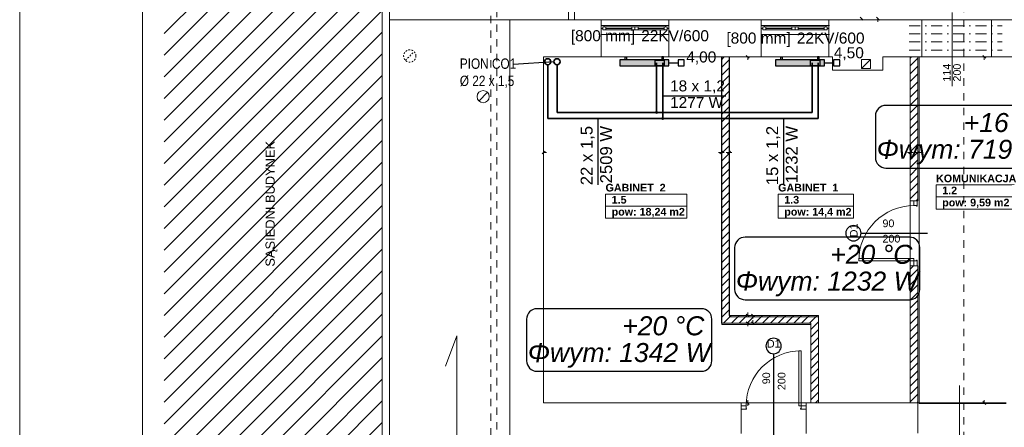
# Model space of a CAD drawing. Header units: millimetres. Extents: x 204754 to 495640, y -178579 to -98814.
# Tile 60 of 179: x 249291 to 265347, y -133076 to -126434. Entities that reach past the tile are written whole.
import ezdxf
from ezdxf import colors
from ezdxf.entities.mleader import LeaderData, LeaderLine
from ezdxf.enums import TextEntityAlignment as Align
from ezdxf.lldxf.tags import DXFTag
from ezdxf.math import Vec2, Vec3

# ---------------------------------------------------------------- set-up
doc = ezdxf.new("R2010")
doc.units = ezdxf.units.MM
doc.header["$MEASUREMENT"] = 0
for name, pattern in [('2', [50, 25, -25]), ('Kropki i Kreski', [360, 180, -90, 0, -90]), ('Przerywana', [240, 120, -120])]:
    doc.linetypes.add(name, pattern=pattern)
doc.layers.get('0').update_dxf_attribs({"color": 252, "lineweight": 5})
for name, color, linetype, lineweight in [('840-G Znaczniki ogólne_Nr_pióra__3', 252, 'Continuous', 5), ('IS_opisy', 7, 'Continuous', 35), ('IS_Powrót', 5, 'DASH', 35), ('IS_Text_Armatury_Therm', 7, 'Continuous', 35), ('IS_Zasilanie', 1, 'SOLID', 35), ('Nowe_! NAZWY POM', 252, 'Continuous', 5), ('Nowe_! NAZWY POM_Nr_pióra__19', 252, 'Continuous', 5), ('Nowe_! Tabelka_Nr_pióra__19', 252, 'Continuous', 5), ('Nowe_! Tabelka_Nr_pióra__7', 252, 'Continuous', 5), ('Nowe_220-A Ściany', 252, 'Continuous', 5), ('Nowe_220-A Ściany_Nr_pióra__112', 252, 'Continuous', 5), ('Nowe_220-A Ściany_Nr_pióra__93', 252, 'Continuous', 5), ('Nowe_810-G Ogólne_Nr_pióra__187', 252, 'Continuous', 5), ('Nowe_810-G Ogólne_Nr_pióra__21', 252, 'Continuous', 5), ('Nowe_820-G Rysunki Obrazki_Nr_pióra__24', 252, 'Continuous', 5), ('Nowe_Drzwi ARCHICAD_Nr_pióra__168', 252, 'Continuous', 5), ('Nowe_Metryczki pomieszczeń ARCHICADa_Nr_pióra__13', 252, 'Continuous', 5), ('Nowe_Nowe_220(1)-A Ściany zewnętrzne_Nr_pióra__103', 252, 'Continuous', 5), ('Nowe_Nowe_220(1)-A Ściany zewnętrzne_Nr_pióra__23', 252, 'Continuous', 5), ('Nowe_Nowe_220(1)-A Ściany zewnętrzne_Nr_pióra__241', 252, 'Continuous', 5), ('Nowe_Nowe_220(1)-A Ściany zewnętrzne_Nr_pióra__3', 252, 'Continuous', 5), ('Nowe_Nowe_220(1)-A Ściany zewnętrzne_Nr_pióra__57', 252, 'Continuous', 5), ('Nowe_Okna ARCHICADa_Nr_pióra__112', 252, 'Continuous', 5), ('Nowe_Okna ARCHICADa_Nr_pióra__23', 252, 'Continuous', 5), ('Nowe_Okna ARCHICADa_Nr_pióra__3', 252, 'Continuous', 5), ('Nowe_TABELKA_Nr_pióra__1', 252, 'Continuous', 5), ('Nowe_TABELKA_Nr_pióra__3', 252, 'Continuous', 5), ('Nowe_Znaczniki drzwi ARCHICADa', 252, 'Continuous', 5), ('Nowe_Znaczniki drzwi ARCHICADa_Nr_pióra__111', 252, 'Continuous', 5), ('Nowe_Znaczniki drzwi ARCHICADa_Nr_pióra__141', 252, 'Continuous', 5)]:
    doc.layers.add(name, color=color, linetype=linetype, lineweight=lineweight)
for name, color, linetype in [('IS_Armatura_podłączeniowa_grz._dolnozas.', 7, 'SOLID'), ('IS_Armatura_Therm', 7, 'SOLID'), ('IS_Grzejniki_Plan_rzut', 7, 'SOLID'), ('IS_Opisy_działek_Therm', 7, 'SOLID'), ('IS_Text_Konstrukcji', 7, 'Continuous'), ('IS_Text_Odbiornikow_Therm', 7, 'Continuous')]:
    doc.layers.add(name, color=color, linetype=linetype)
doc.styles.add('GENERATED_STYLE_1', font='arial.ttf')
doc.styles.add('GENERATED_STYLE_2', font='arialbd.ttf')
doc.styles.add('Opisowy', font='arial.ttf')
tags = doc.linetypes.add('DASH', pattern=[15, 10, -5]).pattern_tags.tags
tags[6:7] = [DXFTag(74, 4), DXFTag(75, 0), DXFTag(340, '0'), DXFTag(46, 0.0), DXFTag(50, 0.0), DXFTag(44, 0.0), DXFTag(45, 0.0)]
tags[4:5] = [DXFTag(74, 4), DXFTag(75, 0), DXFTag(340, '0'), DXFTag(46, 0.0), DXFTag(50, 0.0), DXFTag(44, 0.0), DXFTag(45, 0.0)]
tags = doc.linetypes.add('SOLID', pattern=[10, 10, 0]).pattern_tags.tags
tags[6:7] = [DXFTag(74, 4), DXFTag(75, 0), DXFTag(340, '0'), DXFTag(46, 0.0), DXFTag(50, 0.0), DXFTag(44, 0.0), DXFTag(45, 0.0)]
tags[4:5] = [DXFTag(74, 4), DXFTag(75, 0), DXFTag(340, '0'), DXFTag(46, 0.0), DXFTag(50, 0.0), DXFTag(44, 0.0), DXFTag(45, 0.0)]

# ---------------------------------------------------------------- blocks, each defined once
blk = doc.blocks.new('GABINET  2_1.5_19', base_point=(259507, -129375))
at = {"layer": 'Nowe_Metryczki pomieszczeń ARCHICADa_Nr_pióra__13', "color": 7, "linetype": 'Continuous', "lineweight": 13}
for p, q in [((258844, -129276), (258844, -129669)), ((258844, -129276), (260170, -129276)), ((260170, -129276), (260170, -129669)), ((258844, -129473), (260170, -129473)), ((258844, -129669), (260170, -129669))]:
    blk.add_line(p, q, dxfattribs=at)
at = {"layer": 'Nowe_Metryczki pomieszczeń ARCHICADa_Nr_pióra__13', "color": 7, "lineweight": 13, "style": 'GENERATED_STYLE_2'}
for tag, p in [('ROOM_NAME', (258844, -129108)), ('ROOM_NUMBER', (258944, -129305)), ('ROOM_CALC_AREA', (258944, -129501))]:
    blk.add_attdef(tag, text='', height=125, dxfattribs=at).set_placement(p, align=Align.TOP_LEFT)
blk = doc.blocks.new('KOMUNIKACJA_1.2_21', base_point=(264871, -129224))
at = {"layer": 'Nowe_Metryczki pomieszczeń ARCHICADa_Nr_pióra__13', "color": 7, "linetype": 'Continuous', "lineweight": 13}
for p, q in [((264234, -129126), (264234, -129519)), ((264234, -129126), (265509, -129126)), ((265509, -129126), (265509, -129519)), ((264234, -129322), (265509, -129322)), ((264234, -129519), (265509, -129519))]:
    blk.add_line(p, q, dxfattribs=at)
at = {"layer": 'Nowe_Metryczki pomieszczeń ARCHICADa_Nr_pióra__13', "color": 7, "lineweight": 13, "style": 'GENERATED_STYLE_2'}
for tag, p in [('ROOM_NAME', (264234, -128958)), ('ROOM_NUMBER', (264334, -129154)), ('ROOM_CALC_AREA', (264334, -129351))]:
    blk.add_attdef(tag, text='', height=125, dxfattribs=at).set_placement(p, align=Align.TOP_LEFT)
blk = doc.blocks.new('GABINET  1_1.3_31', base_point=(262274, -129375))
at = {"layer": 'Nowe_Metryczki pomieszczeń ARCHICADa_Nr_pióra__13', "color": 7, "linetype": 'Continuous', "lineweight": 13}
for p, q in [((261659, -129276), (261659, -129669)), ((261659, -129276), (262890, -129276)), ((262890, -129276), (262890, -129669)), ((261659, -129473), (262890, -129473)), ((261659, -129669), (262890, -129669))]:
    blk.add_line(p, q, dxfattribs=at)
at = {"layer": 'Nowe_Metryczki pomieszczeń ARCHICADa_Nr_pióra__13', "color": 7, "lineweight": 13, "style": 'GENERATED_STYLE_2'}
for tag, p in [('ROOM_NAME', (261659, -129108)), ('ROOM_NUMBER', (261759, -129305)), ('ROOM_CALC_AREA', (261759, -129501))]:
    blk.add_attdef(tag, text='', height=125, dxfattribs=at).set_placement(p, align=Align.TOP_LEFT)
blk = doc.blocks.new('D Marker 11_28')
at = {"layer": 'Nowe_Znaczniki drzwi ARCHICADa_Nr_pióra__111', "color": 7, "linetype": 'Continuous', "lineweight": 25}
blk.add_line((0, -927), (0, 154), dxfattribs=at)
at = {"layer": 'Nowe_Znaczniki drzwi ARCHICADa_Nr_pióra__141', "color": 7, "linetype": 'Continuous', "lineweight": 25}
for start, end in [(0, 180), (180, 0)]:
    blk.add_arc((0, -1052), 125, start, end, dxfattribs=at)
at = {"layer": 'Nowe_Znaczniki drzwi ARCHICADa_Nr_pióra__141', "color": 7, "lineweight": 25, "style": 'GENERATED_STYLE_1'}
for tag, rotation, p in [('AC_MarkerText_4', 90, (-20, -538)), ('AC_WIDO_B_SIZE', 90, (230, -538)), ('AC_MarkerText_1', 360, (-109, -1115))]:
    blk.add_attdef(tag, text='', height=125, rotation=rotation, dxfattribs=at).set_placement(p, align=Align.BOTTOM_LEFT)
blk = doc.blocks.new('D Marker 11_26')
at = {"layer": 'Nowe_Znaczniki drzwi ARCHICADa_Nr_pióra__111', "color": 7, "linetype": 'Continuous', "lineweight": 25}
blk.add_line((0, -1302), (0, 154), dxfattribs=at)
at = {"layer": 'Nowe_Znaczniki drzwi ARCHICADa_Nr_pióra__141', "color": 7, "linetype": 'Continuous', "lineweight": 25}
for start, end in [(0, 180), (180, 0)]:
    blk.add_arc((0, -1427), 125, start, end, dxfattribs=at)
at = {"layer": 'Nowe_Znaczniki drzwi ARCHICADa_Nr_pióra__141', "color": 7, "lineweight": 25, "style": 'GENERATED_STYLE_1'}
for tag, rotation, p in [('AC_WIDO_B_SIZE', 270, (-230, -628)), ('AC_MarkerText_4', 270, (20, -723)), ('AC_MarkerText_1', 180, (109, -1279))]:
    blk.add_attdef(tag, text='', height=125, rotation=rotation, dxfattribs=at).set_placement(p, align=Align.BOTTOM_LEFT)
blk = doc.blocks.new('podkład 20251118')
at = {"color": 252, "linetype": 'Continuous', "lineweight": 5}
for p, q in [((262998, -126395), (263045, -126442)), ((263311, -126442), (263264, -126395)), ((263287, -126418), (263287, -126466)), ((261187, -127062), (261139, -127015)), ((261163, -127038), (261163, -127086)), ((265043, -127062), (264995, -127015)), ((265019, -127038), (265019, -127086)), ((257857, -128574), (257810, -128621)), ((257834, -128598), (257881, -128598)), ((260734, -128598), (260686, -128598)), ((260710, -128621), (260757, -128574)), ((260757, -128574), (260710, -128621)), ((260734, -128598), (260781, -128598)), ((260859, -128598), (260811, -128598)), ((260835, -128621), (260882, -128574)), ((260882, -128574), (260835, -128621)), ((260859, -128598), (260906, -128598)), ((263814, -128598), (263766, -128598)), ((263790, -128621), (263837, -128574)), ((263837, -128574), (263790, -128621)), ((263814, -128598), (263861, -128598)), ((263939, -128598), (263891, -128598)), ((263915, -128621), (263962, -128574)), ((263962, -128574), (263915, -128621)), ((263939, -128598), (263986, -128598)), ((261139, -131230), (261187, -131277)), ((261163, -131253), (261163, -131206)), ((261270, -131277), (261223, -131230)), ((261247, -131253), (261247, -131301)), ((261247, -131378), (261247, -131331)), ((261187, -131402), (261139, -131355)), ((261163, -131378), (261163, -131426)), ((261223, -131355), (261270, -131402)), ((261187, -132702), (261139, -132655)), ((261139, -132655), (261187, -132702)), ((261163, -132678), (261163, -132631)), ((261163, -132678), (261163, -132726)), ((264995, -132655), (265043, -132702)), ((265019, -132678), (265019, -132631))]:
    blk.add_line(p, q, dxfattribs=at)
at = {"layer": '840-G Znaczniki ogólne_Nr_pióra__3', "color": 252, "linetype": 'Przerywana', "lineweight": 5}
blk.add_line((264685, -121149), (264685, -142839), dxfattribs=at)
at = {"layer": 'Nowe_! NAZWY POM_Nr_pióra__19', "color": 252, "linetype": 'Continuous', "lineweight": 5}
for p, q in [((257834, -127038), (257834, -132678)), ((260738, -127038), (257834, -127038)), ((260738, -131402), (260738, -127038)), ((261434, -127038), (260863, -127038)), ((260863, -127038), (260863, -131277)), ((262544, -127038), (261434, -127038)), ((262544, -127255), (262544, -127038)), ((263811, -127038), (263364, -127038)), ((263364, -127038), (263364, -127049)), ((263364, -127049), (263364, -127199)), ((263811, -132678), (263811, -127038)), ((263960, -127038), (263960, -132687)), ((265705, -127038), (263960, -127038)), ((263364, -127255), (262544, -127255)), ((263364, -127199), (263364, -127255)), ((260863, -131277), (262319, -131277)), ((262319, -131277), (262319, -132678)), ((262194, -131402), (260738, -131402)), ((262194, -132678), (262194, -131402)), ((257834, -132678), (259369, -132678)), ((259369, -132678), (262194, -132678)), ((262319, -132678), (263811, -132678)), ((263960, -132687), (265375, -132687))]:
    blk.add_line(p, q, dxfattribs=at)
at = {"layer": 'Nowe_! Tabelka_Nr_pióra__19', "color": 252, "linetype": 'Continuous', "lineweight": 5}
for p, q in [((249291, -126948), (249291, -115871)), ((249291, -145571), (249291, -126948))]:
    blk.add_line(p, q, dxfattribs=at)
at = {"layer": 'Nowe_! Tabelka_Nr_pióra__7', "color": 252, "linetype": 'Continuous', "lineweight": 5}
blk.add_line((251291, -145071), (251291, -116371), dxfattribs=at)
at = {"layer": 'Nowe_220-A Ściany', "color": 252, "linetype": 'Continuous', "lineweight": 5}
for p, q in [((260734, -127086), (260781, -127038)), ((260734, -127213), (260859, -127088)), ((263814, -127061), (263836, -127038)), ((263814, -127188), (263939, -127063)), ((260734, -127341), (260859, -127216)), ((263814, -127315), (263939, -127190)), ((263814, -127443), (263939, -127318)), ((260734, -127468), (260859, -127343)), ((260734, -127595), (260859, -127470)), ((263814, -127570), (263939, -127445)), ((260734, -127722), (260859, -127597)), ((263814, -127697), (263939, -127572)), ((260734, -127850), (260859, -127725)), ((263814, -127824), (263939, -127699)), ((260734, -127977), (260859, -127852)), ((263814, -127952), (263939, -127827)), ((263814, -128079), (263939, -127954)), ((260734, -128104), (260859, -127979)), ((260734, -128232), (260859, -128107)), ((263814, -128206), (263939, -128081)), ((260734, -128359), (260859, -128234)), ((263814, -128334), (263939, -128209)), ((260734, -128486), (260859, -128361)), ((263814, -128461), (263939, -128336)), ((260734, -128613), (260859, -128488)), ((263814, -128588), (263939, -128463)), ((263814, -128715), (263939, -128590)), ((260734, -128741), (260859, -128616)), ((260734, -128868), (260859, -128743)), ((263814, -128843), (263939, -128718)), ((260734, -128995), (260859, -128870)), ((263814, -128970), (263939, -128845)), ((260734, -129123), (260859, -128998)), ((263814, -129097), (263939, -128972)), ((260734, -129250), (260859, -129125)), ((263814, -129224), (263939, -129099)), ((263814, -129352), (263939, -129227)), ((260734, -129377), (260859, -129252)), ((260734, -129504), (260859, -129379)), ((263910, -129383), (263939, -129354)), ((260734, -129632), (260859, -129507)), ((260734, -129759), (260859, -129634)), ((260734, -129886), (260859, -129761)), ((260734, -130013), (260859, -129888)), ((260734, -130141), (260859, -130016)), ((260734, -130268), (260859, -130143)), ((260734, -130395), (260859, -130270)), ((260734, -130523), (260859, -130398)), ((260734, -130650), (260859, -130525)), ((263814, -130497), (263868, -130443)), ((263814, -130625), (263939, -130500)), ((260734, -130777), (260859, -130652)), ((263814, -130752), (263939, -130627)), ((260734, -130904), (260859, -130779)), ((263814, -130879), (263939, -130754)), ((260734, -131032), (260859, -130907)), ((263814, -131006), (263939, -130881)), ((263814, -131134), (263939, -131009)), ((260734, -131159), (260859, -131034)), ((260734, -131286), (260859, -131161)), ((263814, -131261), (263939, -131136)), ((260769, -131378), (260894, -131253)), ((260896, -131378), (261021, -131253)), ((261023, -131378), (261148, -131253)), ((261151, -131378), (261276, -131253)), ((261278, -131378), (261403, -131253)), ((261405, -131378), (261530, -131253)), ((261532, -131378), (261657, -131253)), ((261660, -131378), (261785, -131253)), ((261787, -131378), (261912, -131253)), ((261914, -131378), (262039, -131253)), ((262042, -131378), (262167, -131253)), ((262169, -131378), (262294, -131253)), ((263814, -131388), (263939, -131263)), ((262194, -131481), (262319, -131356)), ((262194, -131608), (262319, -131483)), ((263814, -131516), (263939, -131391)), ((262194, -131735), (262319, -131610)), ((263814, -131643), (263939, -131518)), ((263814, -131770), (263939, -131645)), ((262194, -131863), (262319, -131738)), ((263814, -131897), (263939, -131772)), ((262194, -131990), (262319, -131865)), ((263814, -132025), (263939, -131900)), ((262194, -132117), (262319, -131992)), ((262194, -132245), (262319, -132120)), ((263814, -132152), (263939, -132027)), ((262194, -132372), (262319, -132247)), ((263814, -132279), (263939, -132154)), ((263814, -132406), (263939, -132281)), ((262194, -132499), (262319, -132374)), ((263814, -132534), (263939, -132409)), ((262194, -132626), (262319, -132501)), ((263814, -132661), (263939, -132536)), ((262269, -132678), (262319, -132629)), ((263924, -132678), (263939, -132663))]:
    blk.add_line(p, q, dxfattribs=at)
at = {"layer": 'Nowe_220-A Ściany_Nr_pióra__112', "color": 252, "linetype": 'Continuous', "lineweight": 5}
for p, q in [((258774, -126576), (258774, -126526)), ((258774, -126676), (258774, -126576)), ((259874, -126576), (259874, -126526)), ((259874, -126676), (259874, -126576)), ((261384, -126576), (261384, -126526)), ((261384, -126676), (261384, -126576)), ((262484, -126576), (262484, -126526)), ((262494, -126526), (262484, -126526)), ((262484, -126676), (262484, -126576)), ((262484, -126676), (262494, -126676))]:
    blk.add_line(p, q, dxfattribs=at)
at = {"layer": 'Nowe_220-A Ściany_Nr_pióra__93', "color": 252, "linetype": 'Continuous', "lineweight": 5}
for p, q in [((260734, -127038), (260734, -131378)), ((260859, -127038), (260734, -127038)), ((260859, -131253), (260859, -127038)), ((263814, -127038), (263814, -129383)), ((263939, -127038), (263814, -127038)), ((263939, -129383), (263939, -127038)), ((263814, -129383), (263874, -129383)), ((263874, -129383), (263924, -129383)), ((263924, -129383), (263939, -129383)), ((263814, -130443), (263874, -130443)), ((263814, -130443), (263814, -132678)), ((263874, -130443), (263924, -130443)), ((263924, -130443), (263939, -130443)), ((263939, -132678), (263939, -130443)), ((262319, -131253), (260859, -131253)), ((262319, -132678), (262319, -131253)), ((260734, -131378), (262194, -131378)), ((262194, -131378), (262194, -132678)), ((261055, -132678), (261055, -132728)), ((261055, -132728), (261055, -132778)), ((261055, -132778), (261055, -133178)), ((262115, -132678), (262115, -132728)), ((262115, -132728), (262115, -132778)), ((262115, -132778), (262115, -133178)), ((262194, -132678), (262319, -132678)), ((263814, -132678), (263939, -132678))]:
    blk.add_line(p, q, dxfattribs=at)
at = {"layer": 'Nowe_810-G Ogólne_Nr_pióra__187', "color": 252, "linetype": 'Continuous', "lineweight": 5}
for p, q in [((251646, -126657), (255202, -123100)), ((251646, -127010), (255202, -123454)), ((251646, -127364), (255202, -123807)), ((251646, -127717), (255202, -124161)), ((251646, -128071), (255202, -124514)), ((251646, -128424), (255202, -124868)), ((251646, -128778), (255202, -125222)), ((251646, -129131), (255202, -125575)), ((251646, -129485), (255202, -125929)), ((251646, -129838), (255202, -126282)), ((251646, -130192), (255202, -126636)), ((251646, -130546), (255202, -126989)), ((251646, -130899), (255202, -127343)), ((251646, -131253), (255202, -127696)), ((251646, -131606), (255202, -128050)), ((251646, -131960), (255202, -128404)), ((251646, -132313), (255202, -128757)), ((251646, -132667), (255202, -129111)), ((251646, -133020), (255202, -129464)), ((251646, -133374), (255202, -129818)), ((251646, -133728), (255202, -130171)), ((251646, -134081), (255202, -130525)), ((251646, -134435), (255202, -130878)), ((251646, -134788), (255202, -131232)), ((251646, -135142), (255202, -131586)), ((251646, -135495), (255202, -131939)), ((251646, -135849), (255202, -132293)), ((251646, -136202), (255202, -132646)), ((251646, -136556), (255202, -133000))]:
    blk.add_line(p, q, dxfattribs=at)
at = {"layer": 'Nowe_810-G Ogólne_Nr_pióra__21', "color": 252, "linetype": 'Kropki i Kreski', "lineweight": 5}
for p, q in [((263795, -126535), (265314, -126535)), ((263795, -126665), (265314, -126665)), ((263795, -126795), (265314, -126795)), ((263795, -126928), (265314, -126928))]:
    blk.add_line(p, q, dxfattribs=at)
at = {"layer": 'Nowe_820-G Rysunki Obrazki_Nr_pióra__24', "color": 7, "linetype": 'Continuous', "lineweight": 15}
for p, q in [((264499, -126316), (264499, -127515)), ((256778, -127759), (256919, -127617)), ((264616, -132394), (264616, -133593))]:
    blk.add_line(p, q, dxfattribs=at)
at = {"layer": 'Nowe_820-G Rysunki Obrazki_Nr_pióra__24', "color": 7, "linetype": '2', "lineweight": 15}
blk.add_line((255581, -127097), (255722, -126955), dxfattribs=at)
blk.add_circle((255652, -127026), 100, dxfattribs=at)
at = {"layer": 'Nowe_820-G Rysunki Obrazki_Nr_pióra__24', "color": 7, "linetype": 'Continuous', "lineweight": 15}
blk.add_circle((256849, -127688), 100, dxfattribs=at)
at = {"layer": 'Nowe_Drzwi ARCHICAD_Nr_pióra__168', "color": 252, "linetype": 'Continuous', "lineweight": 5}
for p, q in [((263874, -129383), (263924, -129383)), ((263874, -129463), (263874, -129383)), ((263874, -129383), (263924, -129383)), ((263924, -129383), (263924, -129463)), ((263914, -129463), (263874, -129463)), ((263914, -129473), (263914, -129463)), ((263924, -129473), (263914, -129473)), ((263924, -129463), (263924, -129473)), ((262974, -130363), (262974, -130323)), ((262974, -130323), (263874, -130323)), ((263874, -130363), (262974, -130363)), ((263874, -130323), (263874, -130363)), ((263874, -130363), (263914, -130363)), ((263874, -130443), (263874, -130363)), ((263914, -130363), (263914, -130353)), ((263914, -130353), (263924, -130353)), ((263924, -130353), (263924, -130363)), ((263924, -130363), (263924, -130443)), ((263924, -130443), (263874, -130443)), ((263874, -130443), (263924, -130443)), ((262035, -131828), (261995, -131828)), ((261995, -131828), (261995, -132728)), ((262035, -132728), (262035, -131828)), ((261055, -132728), (261055, -132778)), ((261135, -132728), (261055, -132728)), ((261055, -132728), (261055, -132778)), ((261055, -132778), (261135, -132778)), ((261135, -132768), (261135, -132728)), ((261145, -132768), (261135, -132768)), ((261135, -132778), (261145, -132778)), ((261145, -132778), (261145, -132768)), ((261995, -132728), (262035, -132728)), ((262035, -132768), (262025, -132768)), ((262025, -132768), (262025, -132778)), ((262025, -132778), (262035, -132778)), ((262035, -132728), (262035, -132768)), ((262115, -132728), (262035, -132728)), ((262035, -132778), (262115, -132778)), ((262115, -132778), (262115, -132728)), ((262115, -132728), (262115, -132778))]:
    blk.add_line(p, q, dxfattribs=at)
at = {"layer": 'Nowe_Drzwi ARCHICAD_Nr_pióra__168', "color": 252, "linetype": 'Continuous', "lineweight": 5, "extrusion": (0, 0, -1)}
blk.add_ellipse((263874, -130363), major_axis=(-636, 636), ratio=1, start_param=5.497787, end_param=7.068583, dxfattribs=at)
at = {"layer": 'Nowe_Drzwi ARCHICAD_Nr_pióra__168', "color": 252, "linetype": 'Continuous', "lineweight": 5}
blk.add_ellipse((262035, -132728), major_axis=(-636, 636), ratio=1, start_param=-0.785398, end_param=0.785398, dxfattribs=at)
at = {"layer": 'Nowe_Nowe_220(1)-A Ściany zewnętrzne_Nr_pióra__103', "color": 252, "linetype": 'Przerywana', "lineweight": 5}
for p, q in [((256974, -139692), (256974, -126200)), ((257074, -139592), (257074, -126300))]:
    blk.add_line(p, q, dxfattribs=at)
at = {"layer": 'Nowe_Nowe_220(1)-A Ściany zewnętrzne_Nr_pióra__23', "color": 252, "linetype": 'Przerywana', "lineweight": 5}
blk.add_line((255202, -143625), (255202, -118317), dxfattribs=at)
at = {"layer": 'Nowe_Nowe_220(1)-A Ściany zewnętrzne_Nr_pióra__241', "color": 252, "linetype": 'Continuous', "lineweight": 5}
blk.add_line((263936, -132687), (263936, -133174), dxfattribs=at)
at = {"layer": 'Nowe_Nowe_220(1)-A Ściany zewnętrzne_Nr_pióra__3', "color": 252, "linetype": 'Continuous', "lineweight": 5}
for p, q in [((263166, -127081), (263016, -127081)), ((263016, -127081), (263016, -127231)), ((263016, -127231), (263166, -127081)), ((263166, -127231), (263166, -127081)), ((263016, -127231), (263166, -127231))]:
    blk.add_line(p, q, dxfattribs=at)
at = {"layer": 'Nowe_Nowe_220(1)-A Ściany zewnętrzne_Nr_pióra__57', "color": 252, "linetype": 'Continuous', "lineweight": 5}
for p, q in [((255202, -123523), (255202, -139362)), ((255322, -123623), (255322, -139262)), ((258238, -126438), (258238, -123623)), ((258338, -126438), (258338, -123523)), ((257284, -126438), (255322, -126438)), ((257284, -126438), (255458, -126438)), ((257274, -126438), (265684, -126438)), ((257284, -139392), (257284, -126438)), ((258774, -126438), (258774, -127038)), ((259874, -126438), (259874, -127038)), ((261384, -126438), (261384, -127038)), ((262484, -126438), (262484, -127038)), ((264000, -126438), (264000, -127038)), ((265140, -126438), (265140, -127038)), ((257834, -127038), (262544, -127038)), ((257834, -127038), (257834, -132678)), ((262544, -127038), (262544, -127255)), ((263364, -127038), (263364, -127255)), ((263364, -127038), (265705, -127038)), ((262544, -127255), (263364, -127255)), ((256417, -131588), (256232, -132080)), ((256417, -133758), (256417, -131588)), ((257834, -132678), (265375, -132678))]:
    blk.add_line(p, q, dxfattribs=at)
at = {"layer": 'Nowe_Okna ARCHICADa_Nr_pióra__112', "color": 252, "linetype": 'Continuous', "lineweight": 5}
for p, q in [((258774, -126576), (258774, -126526)), ((258774, -126576), (258774, -126526)), ((258774, -126676), (258774, -126576)), ((259874, -126576), (259874, -126526)), ((259874, -126576), (259874, -126526)), ((259874, -126676), (259874, -126576)), ((261384, -126576), (261384, -126526)), ((261384, -126576), (261384, -126526)), ((261384, -126676), (261384, -126576)), ((262484, -126576), (262484, -126526)), ((262484, -126576), (262484, -126526)), ((262484, -126676), (262484, -126576))]:
    blk.add_line(p, q, dxfattribs=at)
at = {"layer": 'Nowe_Okna ARCHICADa_Nr_pióra__23', "color": 252, "linetype": 'Continuous', "lineweight": 5}
for p, q in [((258824, -126526), (258774, -126526)), ((258774, -126576), (258799, -126576)), ((258799, -126576), (258799, -126551)), ((258799, -126551), (258824, -126551)), ((258849, -126551), (258799, -126551)), ((258799, -126551), (258799, -126601)), ((258799, -126601), (258849, -126601)), ((258824, -126551), (258824, -126526)), ((258849, -126601), (258849, -126551)), ((259274, -126551), (258849, -126551)), ((258849, -126576), (259274, -126576)), ((258849, -126601), (259274, -126601)), ((259324, -126551), (259274, -126551)), ((259274, -126551), (259274, -126601)), ((259274, -126601), (259324, -126601)), ((259324, -126601), (259324, -126551)), ((259374, -126551), (259324, -126551)), ((259324, -126551), (259324, -126601)), ((259324, -126601), (259374, -126601)), ((259374, -126601), (259374, -126551)), ((259799, -126551), (259374, -126551)), ((259374, -126576), (259799, -126576)), ((259374, -126601), (259799, -126601)), ((259849, -126551), (259799, -126551)), ((259799, -126551), (259799, -126601)), ((259799, -126601), (259849, -126601)), ((259874, -126526), (259824, -126526)), ((259824, -126526), (259824, -126551)), ((259824, -126551), (259849, -126551)), ((259849, -126551), (259849, -126576)), ((259849, -126601), (259849, -126551)), ((259849, -126576), (259874, -126576)), ((261434, -126526), (261384, -126526)), ((261384, -126576), (261409, -126576)), ((261409, -126576), (261409, -126551)), ((261409, -126551), (261434, -126551)), ((261459, -126551), (261409, -126551)), ((261409, -126551), (261409, -126601)), ((261409, -126601), (261459, -126601)), ((261434, -126551), (261434, -126526)), ((261459, -126601), (261459, -126551)), ((261884, -126551), (261459, -126551)), ((261459, -126576), (261884, -126576)), ((261459, -126601), (261884, -126601)), ((261934, -126551), (261884, -126551)), ((261884, -126551), (261884, -126601)), ((261884, -126601), (261934, -126601)), ((261934, -126601), (261934, -126551)), ((261984, -126551), (261934, -126551)), ((261934, -126551), (261934, -126601)), ((261934, -126601), (261984, -126601)), ((261984, -126601), (261984, -126551)), ((262409, -126551), (261984, -126551)), ((261984, -126576), (262409, -126576)), ((261984, -126601), (262409, -126601)), ((262459, -126551), (262409, -126551)), ((262409, -126551), (262409, -126601)), ((262409, -126601), (262459, -126601)), ((262484, -126526), (262434, -126526)), ((262434, -126526), (262434, -126551)), ((262434, -126551), (262459, -126551)), ((262459, -126551), (262459, -126576)), ((262459, -126601), (262459, -126551)), ((262459, -126576), (262484, -126576))]:
    blk.add_line(p, q, dxfattribs=at)
at = {"layer": 'Nowe_Okna ARCHICADa_Nr_pióra__3', "color": 252, "linetype": 'Continuous', "lineweight": 5}
for p, q in [((258774, -126526), (259874, -126526)), ((258774, -126676), (259874, -126676)), ((259324, -126526), (258824, -126526)), ((258849, -126601), (259274, -126601)), ((259824, -126526), (259324, -126526)), ((259374, -126601), (259799, -126601)), ((261384, -126526), (262484, -126526)), ((261384, -126676), (262484, -126676)), ((261934, -126526), (261434, -126526)), ((261459, -126601), (261884, -126601)), ((262434, -126526), (261934, -126526)), ((261984, -126601), (262409, -126601))]:
    blk.add_line(p, q, dxfattribs=at)
at = {"layer": 'Nowe_! NAZWY POM', "color": 7, "linetype": 'Continuous', "lineweight": 13}
for name, p, values in [('KOMUNIKACJA_1.2_21', (264871, -129224), {'ROOM_NAME': 'KOMUNIKACJA', 'ROOM_NUMBER': '1.2', 'ROOM_CALC_AREA': 'pow: 9,59 m2'}), ('GABINET  2_1.5_19', (259507, -129375), {'ROOM_NAME': 'GABINET  2', 'ROOM_NUMBER': '1.5', 'ROOM_CALC_AREA': 'pow: 18,24 m2'}), ('GABINET  1_1.3_31', (262274, -129375), {'ROOM_NAME': 'GABINET  1', 'ROOM_NUMBER': '1.3', 'ROOM_CALC_AREA': 'pow: 14,4 m2'})]:
    blk.add_blockref(name, p, dxfattribs=at).add_auto_attribs(values)
at = {"layer": 'Nowe_Znaczniki drzwi ARCHICADa', "color": 7, "linetype": 'Continuous', "lineweight": 25}
ref = blk.add_blockref('D Marker 11_28', (263939, -129913), dxfattribs=dict(at, rotation=270))
ref.add_attrib('AC_MarkerText_1', 'D1', dxfattribs={"layer": 'Nowe_Znaczniki drzwi ARCHICADa_Nr_pióra__141', "color": 7, "lineweight": 25, "height": 125, "rotation": 90, "style": 'GENERATED_STYLE_1'}).set_placement((262992, -129979), align=Align.BOTTOM_LEFT)
ref.add_attrib('AC_MarkerText_4', '90', dxfattribs={"layer": 'Nowe_Znaczniki drzwi ARCHICADa_Nr_pióra__141', "color": 7, "lineweight": 25, "height": 125, "rotation": 360, "style": 'GENERATED_STYLE_1'}).set_placement((263360, -129852), align=Align.BOTTOM_LEFT)
ref.add_attrib('AC_WIDO_B_SIZE', '200', dxfattribs={"layer": 'Nowe_Znaczniki drzwi ARCHICADa_Nr_pióra__141', "color": 7, "lineweight": 25, "height": 125, "rotation": 360, "style": 'GENERATED_STYLE_1'}).set_placement((263360, -130102), align=Align.BOTTOM_LEFT)
ref = blk.add_blockref('D Marker 11_26', (261585, -133178), dxfattribs=dict(at, rotation=180))
ref.add_attrib('AC_MarkerText_1', 'D1', dxfattribs={"layer": 'Nowe_Znaczniki drzwi ARCHICADa_Nr_pióra__141', "color": 7, "lineweight": 25, "height": 125, "rotation": 360, "style": 'GENERATED_STYLE_1'}).set_placement((261476, -131814), align=Align.BOTTOM_LEFT)
ref.add_attrib('AC_MarkerText_4', '90', dxfattribs={"layer": 'Nowe_Znaczniki drzwi ARCHICADa_Nr_pióra__141', "color": 7, "lineweight": 25, "height": 125, "rotation": 90, "style": 'GENERATED_STYLE_1'}).set_placement((261565, -132374), align=Align.BOTTOM_LEFT)
ref.add_attrib('AC_WIDO_B_SIZE', '200', dxfattribs={"layer": 'Nowe_Znaczniki drzwi ARCHICADa_Nr_pióra__141', "color": 7, "lineweight": 25, "height": 125, "rotation": 90, "style": 'GENERATED_STYLE_1'}).set_placement((261815, -132469), align=Align.BOTTOM_LEFT)
at = {"layer": 'Nowe_TABELKA_Nr_pióra__1', "color": 252, "lineweight": 5, "style": 'GENERATED_STYLE_1'}
for s, p in [('114', (264471, -127442)), ('200', (264637, -127442))]:
    blk.add_text(s, height=125, rotation=90, dxfattribs=at).set_placement(p)
at = {"layer": 'Nowe_TABELKA_Nr_pióra__3', "color": 252, "lineweight": 5, "style": 'GENERATED_STYLE_1'}
blk.add_text('SĄSIEDNI BUDYNEK', height=150, rotation=90, dxfattribs=at).set_placement((253450, -130458))
blk = doc.blocks.new('_None')

msp = doc.modelspace()

# ---------------------------------------------------------------- hatches: boundary and pattern name
at = {"layer": 'IS_Grzejniki_Plan_rzut', "ltscale": 10}
for points in [[(259876, -127088), (259076, -127088), (259076, -127188), (259876, -127188)], [(262413, -127088), (261613, -127088), (261613, -127188), (262413, -127188)]]:
    msp.add_hatch(color=8, dxfattribs=at).paths.add_polyline_path(points)
at = {"layer": 'IS_Opisy_działek_Therm'}
h = msp.add_hatch(color=5, dxfattribs=at)
edge = h.paths.add_edge_path()
edge.add_arc((259776, -128045), 24, 0, 360)
at = {"layer": 'IS_Zasilanie'}
h = msp.add_hatch(color=256, dxfattribs=at)
edge = h.paths.add_edge_path()
edge.add_arc((259676, -127945), 24, 0, 360)

# ---------------------------------------------------------------- linework, layer by layer
at = {"layer": 'IS_Armatura_podłączeniowa_grz._dolnozas.', "ltscale": 10}
for p, q in [((259806, -127098), (259646, -127098)), ((259646, -127098), (259646, -127178)), ((259806, -127178), (259806, -127098)), ((259806, -127098), (259806, -127098)), ((262343, -127098), (262183, -127098)), ((262183, -127098), (262183, -127178)), ((262343, -127178), (262343, -127098)), ((262343, -127098), (262343, -127098)), ((259646, -127178), (259806, -127178)), ((262183, -127178), (262343, -127178))]:
    msp.add_line(p, q, dxfattribs=at)
at = {"layer": 'IS_Armatura_Therm', "ltscale": 10}
for p, q in [((259876, -127138), (260026, -127138)), ((260126, -127088), (260026, -127088)), ((260026, -127088), (260026, -127188)), ((260126, -127188), (260126, -127088)), ((262413, -127138), (262563, -127138)), ((262663, -127088), (262563, -127088)), ((262563, -127088), (262563, -127188)), ((262663, -127188), (262663, -127088)), ((260026, -127188), (260126, -127188)), ((262563, -127188), (262663, -127188))]:
    msp.add_line(p, q, dxfattribs=at)
at = {"layer": 'IS_Grzejniki_Plan_rzut', "ltscale": 10}
for p, q in [((259876, -127088), (259076, -127088)), ((259076, -127088), (259076, -127188)), ((259164, -127088), (259164, -127038)), ((259164, -127038), (259188, -127038)), ((259188, -127038), (259188, -127088)), ((259788, -127038), (259764, -127038)), ((259764, -127038), (259764, -127088)), ((259788, -127088), (259788, -127038)), ((259876, -127188), (259876, -127088)), ((259876, -127088), (259876, -127088)), ((262413, -127088), (261613, -127088)), ((261613, -127088), (261613, -127188)), ((261700, -127088), (261700, -127038)), ((261700, -127038), (261725, -127038)), ((261725, -127038), (261725, -127088)), ((262325, -127038), (262300, -127038)), ((262300, -127038), (262300, -127088)), ((262325, -127088), (262325, -127038)), ((262413, -127188), (262413, -127088)), ((262413, -127088), (262413, -127088)), ((259076, -127188), (259876, -127188)), ((261613, -127188), (262413, -127188))]:
    msp.add_line(p, q, dxfattribs=at)
at = {"layer": 'IS_Opisy_działek_Therm', "ltscale": 10}
for p, q in [((259776, -127672), (260806, -127672)), ((258720, -128045), (258720, -129125)), ((261746, -128045), (261746, -129125))]:
    msp.add_line(p, q, dxfattribs=at)
at = {"layer": 'IS_Powrót', "ltscale": 10}
for p, q in [((259776, -127138), (259776, -128045)), ((262313, -128045), (262313, -127138)), ((257903, -127170), (257903, -128045)), ((257903, -128045), (259776, -128045)), ((259776, -128045), (262313, -128045))]:
    msp.add_line(p, q, dxfattribs=at)
at = {"layer": 'IS_Powrót', "linetype": 'ByBlock', "ltscale": 10}
msp.add_circle((257903, -127120), 50, dxfattribs=at)
at = {"layer": 'IS_Text_Konstrukcji', "linetype": 'SOLID', "ltscale": 10}
for points in [[(263415, -128851), (265865, -128851, 0.414214), (266035, -128681), (266035, -128001, 0.414214), (265865, -127831), (263415, -127831, 0.414214), (263245, -128001), (263245, -128681, 0.414214), (263415, -128851)], [(261119, -130998), (263799, -130998, 0.414214), (263969, -130828), (263969, -130148, 0.414214), (263799, -129978), (261119, -129978, 0.414214), (260949, -130148), (260949, -130828, 0.414214), (261119, -130998)], [(257727, -132163), (260407, -132163, 0.414214), (260577, -131993), (260577, -131313, 0.414214), (260407, -131143), (257727, -131143, 0.414214), (257557, -131313), (257557, -131993, 0.414214), (257727, -132163)]]:
    msp.add_lwpolyline(points, format="xyb", dxfattribs=at)
at = {"layer": 'IS_Zasilanie', "ltscale": 10}
for p, q in [((259676, -127138), (259676, -127945)), ((262213, -127945), (262213, -127138)), ((258053, -127170), (258053, -127945)), ((258053, -127945), (259676, -127945)), ((259676, -127945), (262213, -127945))]:
    msp.add_line(p, q, dxfattribs=at)
msp.add_circle((258053, -127120), 50, dxfattribs=at)

# ---------------------------------------------------------------- block references
msp.add_blockref('podkład 20251118', (0, 0))

# ---------------------------------------------------------------- texts
at = {"layer": 'IS_Opisy_działek_Therm', "ltscale": 10, "char_height": 180}
for s, insert, attachment_point in [('\\fArial|b0|i0;18 x 1,2', (259896, -127636), 7), ('\\fArial|b0|i0;1277 W', (259896, -127693), 1)]:
    msp.add_mtext(s, dxfattribs=dict(at, insert=insert, attachment_point=attachment_point))
at = {"layer": 'IS_Opisy_działek_Therm', "ltscale": 10, "char_height": 194.4, "rotation": 90}
for s, insert, attachment_point in [('\\fArial|b0|i0;22 x 1,5', (258669, -128165), 9), ('\\fArial|b0|i0;2509 W', (258756, -128165), 3), ('\\fArial|b0|i0;15 x 1,2', (261695, -128165), 9), ('\\fArial|b0|i0;1232 W', (261782, -128165), 3)]:
    msp.add_mtext(s, dxfattribs=dict(at, insert=insert, attachment_point=attachment_point))
at = {"layer": 'IS_Text_Armatury_Therm', "linetype": 'SOLID', "ltscale": 10, "char_height": 180, "attachment_point": 9}
for s, insert in [('{\\fArial|b0|i0|c238|p34;4,00  }', (260650, -127164)), ('\\fArial|b0|i0;4,50  ', (263056, -127096))]:
    msp.add_mtext(s, dxfattribs=dict(at, insert=insert))
at = {"layer": 'IS_Text_Konstrukcji', "linetype": 'SOLID', "ltscale": 10, "char_height": 309.6}
for s, insert, attachment_point in [('\\fArial|b0|i1;+16 °C', (264685, -128269), 7), ('\\fArial|b0|i1;Φwym: 719 W', (264635, -128391), 2), ('\\fArial|b0|i1;+20 °C', (262509, -130416), 7), ('\\fArial|b0|i1;Φwym: 1232 W', (262459, -130539), 2), ('\\fArial|b0|i1;+20 °C', (259117, -131581), 7), ('{\\fArial|b0|i1|c0|p34;Φ\\fArial|b0|i1|c238|p34;wym: 1342 W}', (259067, -131703), 2)]:
    msp.add_mtext(s, dxfattribs=dict(at, insert=insert, attachment_point=attachment_point))
at = {"layer": 'IS_Text_Odbiornikow_Therm', "linetype": 'SOLID', "ltscale": 10, "char_height": 180}
for s, insert, attachment_point in [('\\fArial|b0|i0;[800 mm]', (259326, -126605), 3), ('\\fArial|b0|i0;22KV/600', (259426, -126605), 1), ('\\fArial|b0|i0;[800 mm]', (261863, -126643), 3), ('\\fArial|b0|i0;22KV/600', (261963, -126643), 1)]:
    msp.add_mtext(s, dxfattribs=dict(at, insert=insert, attachment_point=attachment_point))

# ---------------------------------------------------------------- leaders
at = {"layer": 'IS_opisy', "lineweight": 25}
ml = msp.add_multileader_mtext('Standard', dxfattribs=at)
ml.set_content('{\\fArial Narrow|b0|i0|c238|p34;PION CO1\\P%%C 22 x 1,5}', color=256, style='Opisowy')
ml.set_leader_properties()
ml.set_arrow_properties(name='NONE')
ml.build(insert=Vec2(0, 0))
ml.multileader.update_dxf_attribs({"dogleg_length": 0.1, "arrow_head_size": 8.61})
ctx = ml.context
ctx.base_point, ctx.char_height, ctx.arrow_head_size, ctx.landing_gap_size, ctx.plane_origin = Vec3(256467, -127166), 168, 8.61, 0.861, Vec3(259376, -129735)
notes = []
notes.append((ctx, [(1, (1, 1, 0), (257341, -127166), (-1, 0), 0.1, [(0, [(258003, -127120)], 256, [])])]))
ctx.mtext.insert, ctx.mtext.width, ctx.mtext.flow_direction = Vec3(256468, -127066), 2253.53, 5
for ctx, leaders in notes:
    for number, flags, end, landing, length, lines in leaders:
        leader = LeaderData()
        leader.index, (leader.has_last_leader_line, leader.has_dogleg_vector, leader.attachment_direction) = number, flags
        leader.last_leader_point, leader.dogleg_vector, leader.dogleg_length = Vec3(end), Vec3(landing), length
        for number, points, colour, breaks in lines:
            line = LeaderLine()
            line.index, line.vertices, line.color, line.breaks = number, Vec3.list(points), colors.encode_raw_color(colour), breaks
            leader.lines.append(line)
        ctx.leaders.append(leader)

doc.saveas('drawing.dxf')
